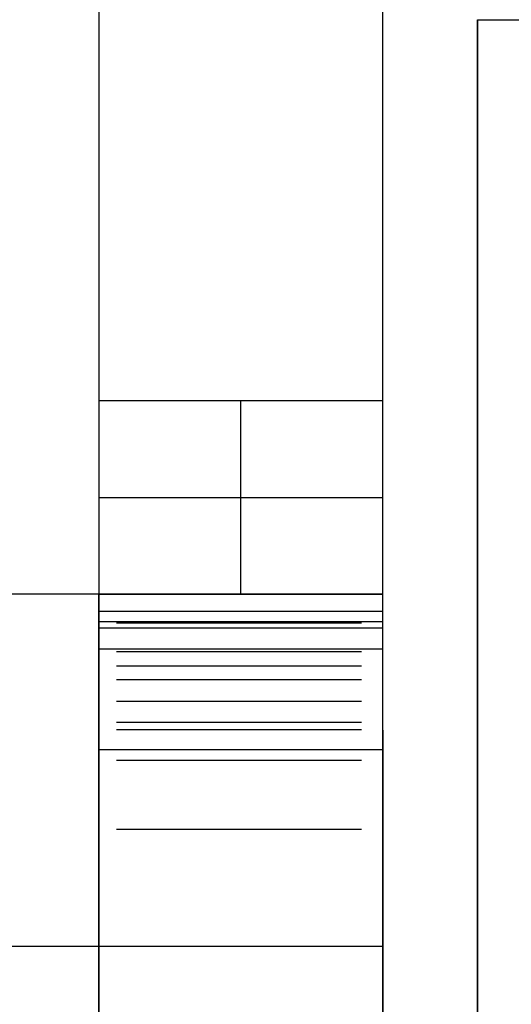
# Model space of a CAD drawing. Header units: millimetres. Extents: x -88 to 88, y -12 to 103.
# Tile 30 of 256: x -59.638 to -58.714, y 4.467 to 6.318. Entities that reach past the tile are written whole.
import ezdxf

# ---------------------------------------------------------------- set-up
doc = ezdxf.new("R2010")
doc.units = ezdxf.units.MM
doc.layers.add('Default', color=7, linetype='Continuous', true_color=0x000000)

msp = doc.modelspace()

# ---------------------------------------------------------------- linework, layer by layer
at = {"layer": 'Default', "color": 254, "true_color": 0xcad1ee, "extrusion": (1, 0, 0)}
for points in [[(11.6783, 0.2116), (5.1033, -2.9631)], [(5.1033, -2.9631), (11.6783, 0.2116)], [(5.1033, -2.9631), (11.6783, 0.2116)], [(4.7957, -2.7229), (11.5261, 0.5268)], [(4.7957, -2.7229), (11.5261, 0.5268)], [(11.5261, 0.5268), (4.7957, -2.7229)], [(9.2902, -2.5124), (5.6024, -2.9)], [(5.6024, -2.9), (9.2902, -2.5124)], [(9.2902, -2.5124), (5.6024, -2.9)], [(6.3184, 7.927), (6.3184, 6.9854)], [(6.3184, 6.9854), (3.0164, 7.1874)], [(5.6024, -2.9), (5.238, -2.9)], [(5.238, -3.4717), (5.238, -3.8586)], [(5.135, -3.4441), (5.238, -3.4717)], [(5.238, -2.9), (5.238, -2.9383)], [(5.238, -2.9383), (5.1743, -2.945)], [(5.238, -3.9689), (5.238, -3.5386)], [(5.238, -3.9689), (4.7283, -3.6064)], [(5.1299, -3.4634), (5.238, -3.5386)], [(5.238, -3.9689), (4.7283, -3.6064)], [(5.1299, -3.4634), (5.238, -3.5386)], [(5.135, -3.4441), (5.238, -3.4717)], [(5.1743, -2.945), (5.238, -2.9383)], [(5.238, -2.9383), (5.238, -2.9)], [(5.238, -3.5386), (5.238, -3.9689)], [(4.7283, -3.6064), (5.238, -3.9689)], [(5.238, -3.5386), (5.1299, -3.4634)], [(4.2102, -4.1454), (5.238, -4.0825)], [(5.238, -4.0825), (5.238, -3.4717)], [(5.238, -3.4717), (5.135, -3.4441)], [(5.238, -2.9), (5.238, -2.9383)], [(5.238, -2.9383), (5.1743, -2.945)], [(5.1743, -2.945), (5.1662, -2.946), (5.1581, -2.9472), (5.1501, -2.9487), (5.1421, -2.9505), (5.1342, -2.9525), (5.1264, -2.9548), (5.1186, -2.9573), (5.1109, -2.9601), (5.1033, -2.9631)], [(4.9464, -3.1982), (4.9465, -3.2069), (4.947, -3.2157), (4.9477, -3.2244), (4.9488, -3.2331), (4.9501, -3.2418), (4.9518, -3.2504), (4.9537, -3.259), (4.956, -3.2674), (4.9585, -3.2758), (4.9613, -3.2841), (4.9644, -3.2923), (4.9678, -3.3004), (4.9715, -3.3084), (4.9754, -3.3162), (4.9796, -3.3239), (4.9841, -3.3315), (4.9888, -3.3389), (4.9938, -3.3461), (4.999, -3.3531), (5.0044, -3.36), (5.0101, -3.3667), (5.016, -3.3731), (5.0222, -3.3794), (5.0285, -3.3855), (5.0351, -3.3913), (5.0418, -3.3969), (5.0488, -3.4022), (5.0559, -3.4074), (5.0632, -3.4122), (5.0706, -3.4169), (5.0782, -3.4212), (5.086, -3.4253), (5.0939, -3.4291), (5.1019, -3.4327), (5.11, -3.436), (5.1183, -3.4389), (5.1266, -3.4416), (5.135, -3.4441)], [(4.9969, -3.0144), (4.9911, -3.0212), (4.9856, -3.0282), (4.9802, -3.0353), (4.9751, -3.0425), (4.9703, -3.0499), (4.9657, -3.0574), (4.9613, -3.065), (4.9572, -3.0728), (4.9533, -3.0806), (4.9497, -3.0885), (4.9463, -3.0965), (4.9431, -3.1046), (4.9403, -3.1128), (4.9376, -3.121), (4.9353, -3.1293), (4.9331, -3.1376), (4.9313, -3.1459), (4.9297, -3.1543), (4.9285, -3.1627), (4.9275, -3.1712), (4.9268, -3.1797), (4.9263, -3.1883), (4.9262, -3.1969), (4.9263, -3.2055), (4.9265, -3.2099), (4.9268, -3.2143), (4.9275, -3.2232), (4.9286, -3.2322), (4.9299, -3.2413), (4.9315, -3.2502), (4.9334, -3.2591), (4.9354, -3.2678), (4.9377, -3.2761), (4.9401, -3.2843), (4.9429, -3.2924), (4.9459, -3.3004), (4.9492, -3.3083), (4.9527, -3.3161), (4.9565, -3.3237), (4.9606, -3.3313), (4.9649, -3.3388), (4.9672, -3.3425), (4.9696, -3.3462), (4.9746, -3.3536), (4.98, -3.361), (4.9856, -3.3682), (4.9913, -3.3752), (4.9973, -3.3821), (5.0033, -3.3886), (5.0093, -3.3948), (5.0155, -3.4008), (5.0218, -3.4065), (5.0284, -3.412), (5.0351, -3.4173), (5.042, -3.4223), (5.049, -3.4271), (5.0563, -3.4318), (5.0637, -3.4361), (5.0713, -3.4403), (5.0792, -3.4443), (5.0871, -3.448), (5.0953, -3.4515), (5.1037, -3.4548), (5.1122, -3.4579), (5.121, -3.4607), (5.1299, -3.4634)], [(5.0775, -2.9755), (5.0699, -2.9799), (5.0625, -2.9845), (5.0553, -2.9894), (5.0482, -2.9945), (5.0412, -2.9999), (5.0345, -3.0055), (5.028, -3.0114), (5.0217, -3.0174), (5.0156, -3.0237), (5.0097, -3.0302), (5.004, -3.0369), (4.9986, -3.0437), (4.9934, -3.0508), (4.9884, -3.058), (4.9837, -3.0654), (4.9793, -3.0729), (4.9751, -3.0806), (4.9712, -3.0885), (4.9676, -3.0964), (4.9642, -3.1045), (4.9611, -3.1127), (4.9583, -3.121), (4.9558, -3.1294), (4.9536, -3.1379), (4.9517, -3.1464), (4.95, -3.155), (4.9487, -3.1637), (4.9477, -3.1724), (4.9469, -3.1811), (4.9465, -3.1899), (4.9464, -3.1986), (4.9465, -3.2074), (4.947, -3.2161), (4.9478, -3.2248), (4.9488, -3.2335), (4.9502, -3.2422), (4.9519, -3.2508), (4.9538, -3.2593), (4.9561, -3.2678), (4.9586, -3.2762), (4.9614, -3.2844), (4.9645, -3.2926), (4.9679, -3.3007), (4.9716, -3.3087), (4.9755, -3.3165), (4.9797, -3.3242), (4.9842, -3.3317), (4.9889, -3.3391), (4.9939, -3.3463), (4.9991, -3.3533), (5.0046, -3.3602), (5.0103, -3.3668), (5.0162, -3.3733), (5.0223, -3.3795), (5.0286, -3.3856), (5.0352, -3.3914), (5.0419, -3.397), (5.0489, -3.4023), (5.056, -3.4074), (5.0633, -3.4123), (5.0707, -3.4169), (5.0783, -3.4213), (5.0861, -3.4253), (5.0939, -3.4292), (5.1019, -3.4327), (5.1101, -3.436), (5.1183, -3.4389), (5.1266, -3.4416), (5.135, -3.4441)], [(5.1033, -2.9631), (5.0775, -2.9755)], [(5.1033, -2.9631), (5.0775, -2.9755)], [(5.0775, -2.9755), (4.9969, -3.0144)], [(4.9969, -3.0144), (5.0775, -2.9755)], [(4.9969, -3.0144), (5.0775, -2.9755)], [(4.7957, -2.7229), (4.7796, -2.7371), (4.7641, -2.7518), (4.749, -2.7671), (4.7345, -2.7828), (4.7205, -2.799), (4.7071, -2.8157), (4.6943, -2.8329), (4.6821, -2.8505), (4.6705, -2.8685), (4.6595, -2.8868), (4.6491, -2.9056), (4.6394, -2.9247), (4.6304, -2.9441), (4.622, -2.9638), (4.6143, -2.9838), (4.6073, -3.004), (4.601, -3.0245), (4.5954, -3.0451), (4.5905, -3.066), (4.5863, -3.087), (4.5829, -3.1081), (4.5802, -3.1293), (4.5782, -3.1507), (4.5769, -3.172), (4.5764, -3.1934), (4.5766, -3.2149), (4.5775, -3.2363), (4.5792, -3.2576), (4.5816, -3.2789), (4.5847, -3.3001), (4.5886, -3.3211), (4.5932, -3.342), (4.5985, -3.3628), (4.6044, -3.3833), (4.6111, -3.4037), (4.6185, -3.4238), (4.6266, -3.4436), (4.6354, -3.4631), (4.6448, -3.4824), (4.6548, -3.5013), (4.6656, -3.5198), (4.6769, -3.538), (4.6889, -3.5557), (4.7014, -3.5731), (4.7146, -3.59), (4.7283, -3.6064)], [(4.6674, 7.0864), (4.6674, 7.927)]]:
    msp.add_lwpolyline(points, dxfattribs=at)
at = {"layer": 'Default', "color": 254, "true_color": 0xcad1ee}
for points in [[(-59.4889, 9.2902), (-59.4889, 4.2102)], [(-58.9555, 4.2102), (-58.9555, 9.2902)], [(-58.7777, 3.0164), (-58.7777, 6.3184)], [(-58.7777, 6.3184), (-57.6347, 6.3184)], [(-58.7777, 6.3184), (-58.7142, 6.3184)], [(-58.7777, 6.3184), (-58.7777, 3.0164)], [(-59.4889, 5.6024), (-59.4889, 5.238)], [(-59.4889, 5.6024), (-58.9555, 5.6024)], [(-59.2222, 5.238), (-59.2222, 5.6024)], [(-59.4889, 5.4202), (-58.9555, 5.4202)], [(-59.4889, 5.238), (-59.9715, 5.238)], [(-58.9555, 5.238), (-59.4889, 5.238)], [(-59.4889, 4.2102), (-59.4889, 5.238)], [(-58.9555, 5.238), (-59.4889, 5.238)], [(-59.4889, 5.238), (-59.4555, 5.238)], [(-59.4889, 5.238), (-58.9555, 5.238)], [(-59.4555, 5.238), (-58.9955, 5.238)], [(-58.9955, 5.238), (-58.9555, 5.238)], [(-59.4889, 5.2062), (-58.9555, 5.2062)], [(-58.9555, 5.1865), (-59.4889, 5.1865)], [(-58.9955, 5.184), (-59.4555, 5.184)], [(-58.9555, 5.1743), (-59.4889, 5.1743)], [(-58.9555, 5.135), (-59.4889, 5.135)], [(-58.9955, 5.1299), (-59.4555, 5.1299)], [(-59.4555, 5.1033), (-58.9955, 5.1033)], [(-58.9955, 5.0775), (-59.4555, 5.0775)], [(-59.4555, 5.0372), (-58.9955, 5.0372)], [(-58.9955, 4.9969), (-59.4555, 4.9969)], [(-58.9955, 4.9832), (-59.4555, 4.9832)], [(-58.9555, 4.9826), (-58.9555, 4.2102)], [(-59.4889, 4.9467), (-59.4889, 4.2102)], [(-59.4889, 4.9464), (-58.9555, 4.9464)], [(-59.4555, 4.9264), (-58.9955, 4.9264)], [(-58.9955, 4.7957), (-59.4555, 4.7957)], [(-60.5049, 4.5767), (-58.9555, 4.5767)], [(-59.4555, 4.5764), (-58.9955, 4.5764)]]:
    msp.add_lwpolyline(points, dxfattribs=at)
at = {"layer": 'Default', "color": 254, "true_color": 0xcad1ee, "extrusion": (5.36562e-10, 1, 4.12247e-19)}
msp.add_lwpolyline([(58.9555, -4.0825), (60.5049, -4.0825)], dxfattribs=at)
at = {"layer": 'Default', "color": 254, "true_color": 0xcad1ee, "extrusion": (-2.09726e-09, 1, 8.93583e-18)}
msp.add_lwpolyline([(58.9555, -2.9), (59.4889, -2.9)], dxfattribs=at)
at = {"layer": 'Default', "color": 254, "true_color": 0xcad1ee, "extrusion": (1.54385e-09, 1, -3.87072e-18)}
msp.add_lwpolyline([(58.9955, -3.9689), (59.4555, -3.9689)], dxfattribs=at)
at = {"layer": 'Default', "color": 254, "true_color": 0xcad1ee, "extrusion": (1, 5.58235e-14, 6.19983e-14)}
msp.add_lwpolyline([(5.1743, -2.945), (5.1685, -2.9457), (5.1628, -2.9465), (5.157, -2.9474), (5.1513, -2.9485), (5.1456, -2.9497), (5.1399, -2.9511), (5.1343, -2.9526), (5.1287, -2.9542), (5.1231, -2.9559), (5.1176, -2.9578), (5.1121, -2.9598), (5.1067, -2.9619), (5.1013, -2.9641), (5.096, -2.9665), (5.0907, -2.9689), (5.0854, -2.9715), (5.0803, -2.9742), (5.0752, -2.977), (5.0701, -2.98), (5.0652, -2.983), (5.0603, -2.9862), (5.0554, -2.9894), (5.0507, -2.9928), (5.046, -2.9963), (5.0414, -2.9999), (5.0369, -3.0036), (5.0325, -3.0074), (5.0282, -3.0113), (5.0239, -3.0153), (5.0198, -3.0194), (5.0157, -3.0235), (5.0118, -3.0278), (5.0079, -3.0322), (5.0042, -3.0367), (5.0005, -3.0412), (4.997, -3.0459), (4.9936, -3.0506), (4.9903, -3.0554), (4.9871, -3.0603), (4.984, -3.0652), (4.981, -3.0702), (4.9781, -3.0753), (4.9754, -3.0804), (4.9728, -3.0856), (4.9703, -3.0909), (4.9679, -3.0962), (4.9656, -3.1016), (4.9635, -3.107), (4.9614, -3.1125), (4.9595, -3.118), (4.9577, -3.1235), (4.9561, -3.1291), (4.9546, -3.1347), (4.9531, -3.1404), (4.9519, -3.1461), (4.9507, -3.1518), (4.9497, -3.1576), (4.9488, -3.1633), (4.9481, -3.1691), (4.9475, -3.1749), (4.947, -3.1807), (4.9466, -3.1865), (4.9464, -3.1923), (4.9464, -3.1982)], dxfattribs=at)
at = {"layer": 'Default', "color": 254, "true_color": 0xcad1ee, "extrusion": (1, -5.4948e-14, 1.05606e-13)}
msp.add_lwpolyline([(5.1743, -2.945), (5.1657, -2.946), (5.1571, -2.9474), (5.1486, -2.949), (5.1402, -2.951), (5.1318, -2.9532), (5.1234, -2.9557), (5.1152, -2.9585), (5.1071, -2.9615), (5.0991, -2.9649), (5.0912, -2.9685), (5.0834, -2.9723), (5.0758, -2.9765), (5.0683, -2.9809), (5.061, -2.9855), (5.0538, -2.9904), (5.0468, -2.9955), (5.04, -3.0009), (5.0334, -3.0065), (5.0269, -3.0123), (5.0207, -3.0184), (5.0147, -3.0246), (5.0089, -3.0311), (5.0033, -3.0377), (4.9979, -3.0446), (4.9928, -3.0516), (4.9879, -3.0587), (4.9833, -3.0661), (4.9789, -3.0736), (4.9748, -3.0812), (4.971, -3.089), (4.9674, -3.0969), (4.9641, -3.1049), (4.961, -3.113), (4.9583, -3.1213), (4.9558, -3.1296), (4.9536, -3.138), (4.9517, -3.1465), (4.9501, -3.155), (4.9487, -3.1636), (4.9477, -3.1722), (4.947, -3.1808), (4.9465, -3.1895), (4.9464, -3.1982)], dxfattribs=at)
at = {"layer": 'Default', "color": 254, "true_color": 0xcad1ee, "extrusion": (1, -9.42856e-14, -5.95834e-14)}
msp.add_lwpolyline([(4.9969, -3.0144), (4.9907, -3.0216), (4.9847, -3.029), (4.9789, -3.0366), (4.9735, -3.0444), (4.9683, -3.0523), (4.9634, -3.0605), (4.9588, -3.0688), (4.9544, -3.0772), (4.9504, -3.0858), (4.9467, -3.0946), (4.9432, -3.1034), (4.9401, -3.1124), (4.9373, -3.1215), (4.9348, -3.1306), (4.9326, -3.1399), (4.9308, -3.1492), (4.9292, -3.1586), (4.928, -3.168), (4.9271, -3.1775), (4.9266, -3.187), (4.9264, -3.1965), (4.9265, -3.206), (4.9269, -3.2155), (4.9277, -3.2249), (4.9288, -3.2344), (4.9302, -3.2438), (4.9319, -3.2531), (4.934, -3.2624), (4.9364, -3.2716), (4.9391, -3.2807), (4.9421, -3.2897), (4.9454, -3.2986), (4.949, -3.3074), (4.953, -3.316), (4.9572, -3.3246), (4.9617, -3.3329), (4.9665, -3.3411), (4.9716, -3.3491), (4.977, -3.357), (4.9826, -3.3646), (4.9885, -3.3721), (4.9946, -3.3793), (5.001, -3.3864), (5.0076, -3.3932), (5.0145, -3.3997), (5.0216, -3.4061), (5.0289, -3.4122), (5.0364, -3.418), (5.0441, -3.4235), (5.052, -3.4288), (5.0601, -3.4339), (5.0683, -3.4386), (5.0767, -3.443), (5.0853, -3.4472), (5.094, -3.451), (5.1028, -3.4546), (5.1117, -3.4578), (5.1207, -3.4608), (5.1299, -3.4634)], dxfattribs=at)
at = {"layer": 'Default', "color": 254, "true_color": 0xcad1ee, "extrusion": (1, -3.08278e-14, 6.69575e-15)}
msp.add_lwpolyline([(4.9969, -3.0144), (4.9907, -3.0216), (4.9847, -3.029), (4.9789, -3.0366), (4.9735, -3.0444), (4.9683, -3.0523), (4.9634, -3.0605), (4.9588, -3.0688), (4.9544, -3.0772), (4.9504, -3.0858), (4.9467, -3.0946), (4.9432, -3.1034), (4.9401, -3.1124), (4.9373, -3.1215), (4.9348, -3.1306), (4.9326, -3.1399), (4.9308, -3.1492), (4.9292, -3.1586), (4.928, -3.168), (4.9271, -3.1775), (4.9266, -3.187), (4.9264, -3.1965), (4.9265, -3.206), (4.9269, -3.2155), (4.9277, -3.2249), (4.9288, -3.2344), (4.9302, -3.2438), (4.9319, -3.2531), (4.934, -3.2624), (4.9364, -3.2716), (4.9391, -3.2807), (4.9421, -3.2897), (4.9454, -3.2986), (4.949, -3.3074), (4.953, -3.316), (4.9572, -3.3246), (4.9617, -3.3329), (4.9665, -3.3411), (4.9716, -3.3491), (4.977, -3.357), (4.9826, -3.3646), (4.9885, -3.3721), (4.9946, -3.3793), (5.001, -3.3864), (5.0076, -3.3932), (5.0145, -3.3997), (5.0216, -3.4061), (5.0289, -3.4122), (5.0364, -3.418), (5.0441, -3.4235), (5.052, -3.4288), (5.0601, -3.4339), (5.0683, -3.4386), (5.0767, -3.443), (5.0853, -3.4472), (5.094, -3.451), (5.1028, -3.4546), (5.1117, -3.4578), (5.1207, -3.4608), (5.1299, -3.4634)], dxfattribs=at)
at = {"layer": 'Default', "color": 254, "true_color": 0xcad1ee, "extrusion": (1, -2.97728e-14, 7.00824e-15)}
msp.add_lwpolyline([(5.1299, -3.4634), (5.1207, -3.4608), (5.1117, -3.4578), (5.1028, -3.4546), (5.094, -3.451), (5.0853, -3.4472), (5.0767, -3.443), (5.0683, -3.4386), (5.0601, -3.4339), (5.052, -3.4288), (5.0441, -3.4235), (5.0364, -3.418), (5.0289, -3.4122), (5.0216, -3.4061), (5.0145, -3.3997), (5.0076, -3.3932), (5.001, -3.3864), (4.9946, -3.3793), (4.9885, -3.3721), (4.9826, -3.3646), (4.977, -3.357), (4.9716, -3.3491), (4.9665, -3.3411), (4.9617, -3.3329), (4.9572, -3.3246), (4.953, -3.316), (4.949, -3.3074), (4.9454, -3.2986), (4.9421, -3.2897), (4.9391, -3.2807), (4.9364, -3.2716), (4.934, -3.2624), (4.9319, -3.2531), (4.9302, -3.2438), (4.9288, -3.2344), (4.9277, -3.2249), (4.9269, -3.2155), (4.9265, -3.206), (4.9264, -3.1965), (4.9266, -3.187), (4.9271, -3.1775), (4.928, -3.168), (4.9292, -3.1586), (4.9308, -3.1492), (4.9326, -3.1399), (4.9348, -3.1306), (4.9373, -3.1215), (4.9401, -3.1124), (4.9432, -3.1034), (4.9467, -3.0946), (4.9504, -3.0858), (4.9544, -3.0772), (4.9588, -3.0688), (4.9634, -3.0605), (4.9683, -3.0523), (4.9735, -3.0444), (4.9789, -3.0366), (4.9847, -3.029), (4.9907, -3.0216), (4.9969, -3.0144)], dxfattribs=at)
at = {"layer": 'Default', "color": 254, "true_color": 0xcad1ee, "extrusion": (1, -4.33439e-14, -4.44938e-14)}
msp.add_lwpolyline([(4.9969, -3.0144), (4.9911, -3.0211), (4.9856, -3.0278), (4.9803, -3.0348), (4.9753, -3.042), (4.9705, -3.0493), (4.9659, -3.0567), (4.9616, -3.0643), (4.9575, -3.072), (4.9537, -3.0799), (4.9501, -3.0879), (4.9468, -3.096), (4.9437, -3.1041), (4.9408, -3.1124), (4.9383, -3.1208), (4.9359, -3.1292), (4.9339, -3.1377), (4.9321, -3.1463), (4.9305, -3.1549), (4.9293, -3.1636), (4.9283, -3.1723), (4.9275, -3.181), (4.9271, -3.1897), (4.9269, -3.1985), (4.9269, -3.2072), (4.9273, -3.216), (4.9279, -3.2247), (4.9288, -3.2334), (4.93, -3.242), (4.9315, -3.2506), (4.9333, -3.2592), (4.9353, -3.2677), (4.9377, -3.2761), (4.9403, -3.2845), (4.9432, -3.2928), (4.9464, -3.3009), (4.9498, -3.3089), (4.9536, -3.3168), (4.9575, -3.3246), (4.9617, -3.3323), (4.9662, -3.3398), (4.9709, -3.3472), (4.9758, -3.3544), (4.981, -3.3615), (4.9863, -3.3684), (4.9919, -3.3751), (4.9977, -3.3817), (5.0037, -3.3881), (5.0099, -3.3943), (5.0162, -3.4003), (5.0228, -3.4061), (5.0295, -3.4117), (5.0364, -3.4171), (5.0434, -3.4223), (5.0506, -3.4273), (5.058, -3.432), (5.0655, -3.4365), (5.0731, -3.4408), (5.0809, -3.4448), (5.0888, -3.4486), (5.0968, -3.4521), (5.1049, -3.4553), (5.1131, -3.4583), (5.1215, -3.461), (5.1299, -3.4634)], dxfattribs=at)
at = {"layer": 'Default', "color": 254, "true_color": 0xcad1ee, "extrusion": (1, -2.79118e-14, 3.63753e-14)}
msp.add_lwpolyline([(4.9464, -3.1982), (4.9465, -3.2069), (4.947, -3.2157), (4.9477, -3.2244), (4.9488, -3.2331), (4.9501, -3.2418), (4.9518, -3.2504), (4.9537, -3.259), (4.956, -3.2674), (4.9585, -3.2758), (4.9613, -3.2841), (4.9644, -3.2923), (4.9678, -3.3004), (4.9715, -3.3084), (4.9754, -3.3162), (4.9796, -3.3239), (4.9841, -3.3315), (4.9888, -3.3389), (4.9938, -3.3461), (4.999, -3.3531), (5.0044, -3.36), (5.0101, -3.3667), (5.016, -3.3731), (5.0222, -3.3794), (5.0285, -3.3855), (5.0351, -3.3913), (5.0418, -3.3969), (5.0488, -3.4022), (5.0559, -3.4074), (5.0632, -3.4122), (5.0706, -3.4169), (5.0782, -3.4212), (5.086, -3.4253), (5.0939, -3.4291), (5.1019, -3.4327), (5.11, -3.436), (5.1183, -3.4389), (5.1266, -3.4416), (5.135, -3.4441)], dxfattribs=at)
at = {"layer": 'Default', "color": 254, "true_color": 0xcad1ee, "extrusion": (1, 5.00888e-09, -1.11388e-08)}
msp.add_lwpolyline([(5.0775, -2.9755), (5.0838, -2.9721), (5.0902, -2.9689), (5.0967, -2.9659), (5.1033, -2.9631)], dxfattribs=at)
at = {"layer": 'Default', "color": 254, "true_color": 0xcad1ee, "extrusion": (1, 5.8402e-09, -1.30198e-08)}
msp.add_lwpolyline([(5.1033, -2.9631), (5.0967, -2.9659), (5.0902, -2.9689), (5.0838, -2.9721), (5.0775, -2.9755)], dxfattribs=at)
at = {"layer": 'Default', "color": 254, "true_color": 0xcad1ee, "extrusion": (1, 3.96568e-14, 1.30604e-14)}
msp.add_lwpolyline([(4.7283, -3.6064), (4.7183, -3.5943), (4.7086, -3.5821), (4.6992, -3.5696), (4.6902, -3.557), (4.6815, -3.5442), (4.6731, -3.5312), (4.665, -3.5181), (4.6573, -3.5048), (4.6499, -3.4914), (4.6429, -3.4778), (4.6362, -3.464), (4.6298, -3.4502), (4.6237, -3.4362), (4.6181, -3.4221), (4.6127, -3.4079), (4.6077, -3.3935), (4.6031, -3.3791), (4.5988, -3.3646), (4.5949, -3.3499), (4.5914, -3.3352), (4.5882, -3.3203), (4.5855, -3.3054), (4.5831, -3.2904), (4.581, -3.2752), (4.5794, -3.2599), (4.5781, -3.2444), (4.5772, -3.2287), (4.5767, -3.2129), (4.5765, -3.1972), (4.5767, -3.1815), (4.5773, -3.166), (4.5782, -3.1507), (4.5794, -3.1356), (4.5811, -3.1205), (4.5831, -3.1055), (4.5855, -3.0905), (4.5883, -3.0756), (4.5915, -3.0608), (4.595, -3.046), (4.599, -3.0312), (4.6033, -3.0165), (4.608, -3.0019), (4.6131, -2.9873), (4.6185, -2.9727), (4.6245, -2.9581), (4.6308, -2.9434), (4.6375, -2.9289), (4.6442, -2.9151), (4.6511, -2.9018), (4.6584, -2.8886), (4.6659, -2.8756), (4.6739, -2.8628), (4.6821, -2.8502), (4.6908, -2.8377), (4.6997, -2.8254), (4.709, -2.8133), (4.7186, -2.8014), (4.7286, -2.7897), (4.7389, -2.7781), (4.7496, -2.7667), (4.7606, -2.7555), (4.7719, -2.7445), (4.7836, -2.7336), (4.7957, -2.7229)], dxfattribs=at)
at = {"layer": 'Default', "color": 254, "true_color": 0xcad1ee, "extrusion": (1, 1.21974e-15, 1.5992e-14)}
msp.add_lwpolyline([(4.7957, -2.7229), (4.7796, -2.7371), (4.7641, -2.7518), (4.749, -2.7671), (4.7345, -2.7828), (4.7205, -2.799), (4.7071, -2.8157), (4.6943, -2.8329), (4.6821, -2.8505), (4.6705, -2.8685), (4.6595, -2.8868), (4.6491, -2.9056), (4.6394, -2.9247), (4.6304, -2.9441), (4.622, -2.9638), (4.6143, -2.9838), (4.6073, -3.004), (4.601, -3.0245), (4.5954, -3.0451), (4.5905, -3.066), (4.5863, -3.087), (4.5829, -3.1081), (4.5802, -3.1293), (4.5782, -3.1507), (4.5769, -3.172), (4.5764, -3.1934), (4.5766, -3.2149), (4.5775, -3.2363), (4.5792, -3.2576), (4.5816, -3.2789), (4.5847, -3.3001), (4.5886, -3.3211), (4.5932, -3.342), (4.5985, -3.3628), (4.6044, -3.3833), (4.6111, -3.4037), (4.6185, -3.4238), (4.6266, -3.4436), (4.6354, -3.4631), (4.6448, -3.4824), (4.6548, -3.5013), (4.6656, -3.5198), (4.6769, -3.538), (4.6889, -3.5557), (4.7014, -3.5731), (4.7146, -3.59), (4.7283, -3.6064)], dxfattribs=at)
at = {"layer": 'Default', "color": 254, "true_color": 0xcad1ee, "extrusion": (1, -7.56543e-14, 2.18554e-14)}
msp.add_lwpolyline([(4.7283, -3.6064), (4.7146, -3.59), (4.7014, -3.5731), (4.6889, -3.5557), (4.6769, -3.538), (4.6656, -3.5198), (4.6548, -3.5013), (4.6448, -3.4824), (4.6354, -3.4631), (4.6266, -3.4436), (4.6185, -3.4238), (4.6111, -3.4037), (4.6044, -3.3833), (4.5985, -3.3628), (4.5932, -3.342), (4.5886, -3.3211), (4.5847, -3.3001), (4.5816, -3.2789), (4.5792, -3.2576), (4.5775, -3.2363), (4.5766, -3.2149), (4.5764, -3.1934), (4.5769, -3.172), (4.5782, -3.1507), (4.5802, -3.1293), (4.5829, -3.1081), (4.5863, -3.087), (4.5905, -3.066), (4.5954, -3.0451), (4.601, -3.0245), (4.6073, -3.004), (4.6143, -2.9838), (4.622, -2.9638), (4.6304, -2.9441), (4.6394, -2.9247), (4.6491, -2.9056), (4.6595, -2.8868), (4.6705, -2.8685), (4.6821, -2.8505), (4.6943, -2.8329), (4.7071, -2.8157), (4.7205, -2.799), (4.7345, -2.7828), (4.749, -2.7671), (4.7641, -2.7518), (4.7796, -2.7371), (4.7957, -2.7229)], dxfattribs=at)
at = {"layer": 'Default', "color": 254, "true_color": 0xcad1ee, "extrusion": (1, 3.8437e-14, -2.93166e-15)}
msp.add_lwpolyline([(4.7283, -3.6064), (4.718, -3.594), (4.7081, -3.5815), (4.6986, -3.5689), (4.6894, -3.5562), (4.6806, -3.5433), (4.6721, -3.5303), (4.6641, -3.5172), (4.6563, -3.5039), (4.649, -3.4906), (4.642, -3.4771), (4.6354, -3.4635), (4.6291, -3.4497), (4.6232, -3.4359), (4.6177, -3.4219), (4.6125, -3.4078), (4.6077, -3.3935), (4.6031, -3.3788), (4.5988, -3.3636), (4.5947, -3.348), (4.5911, -3.3327), (4.5879, -3.3175), (4.5851, -3.3023), (4.5827, -3.2871), (4.5806, -3.2719), (4.579, -3.2567), (4.5777, -3.2415), (4.5768, -3.2264), (4.5763, -3.2112), (4.5762, -3.1961), (4.5765, -3.1809), (4.5771, -3.1658), (4.5782, -3.1507), (4.5796, -3.1354), (4.5814, -3.12), (4.5836, -3.1045), (4.5861, -3.0889), (4.5891, -3.0734), (4.5923, -3.058), (4.5959, -3.0429), (4.5999, -3.028), (4.6042, -3.0133), (4.6088, -2.9988), (4.6139, -2.9845), (4.6192, -2.9703), (4.6249, -2.9563), (4.631, -2.9424), (4.6374, -2.9287), (4.6442, -2.9151), (4.6513, -2.9017), (4.6588, -2.8884), (4.6665, -2.8753), (4.6746, -2.8624), (4.683, -2.8497), (4.6917, -2.8372), (4.7008, -2.8248), (4.7101, -2.8126), (4.7197, -2.8007), (4.7297, -2.7889), (4.7399, -2.7774), (4.7505, -2.766), (4.7613, -2.7549), (4.7725, -2.744), (4.7839, -2.7334), (4.7957, -2.7229)], dxfattribs=at)
at = {"layer": 'Default', "color": 254, "true_color": 0xcad1ee, "extrusion": (-6.69702e-10, 1, 5.31898e-19)}
msp.add_lwpolyline([(59.4555, -3.6064), (58.9955, -3.6064)], dxfattribs=at)

doc.saveas('drawing.dxf')
